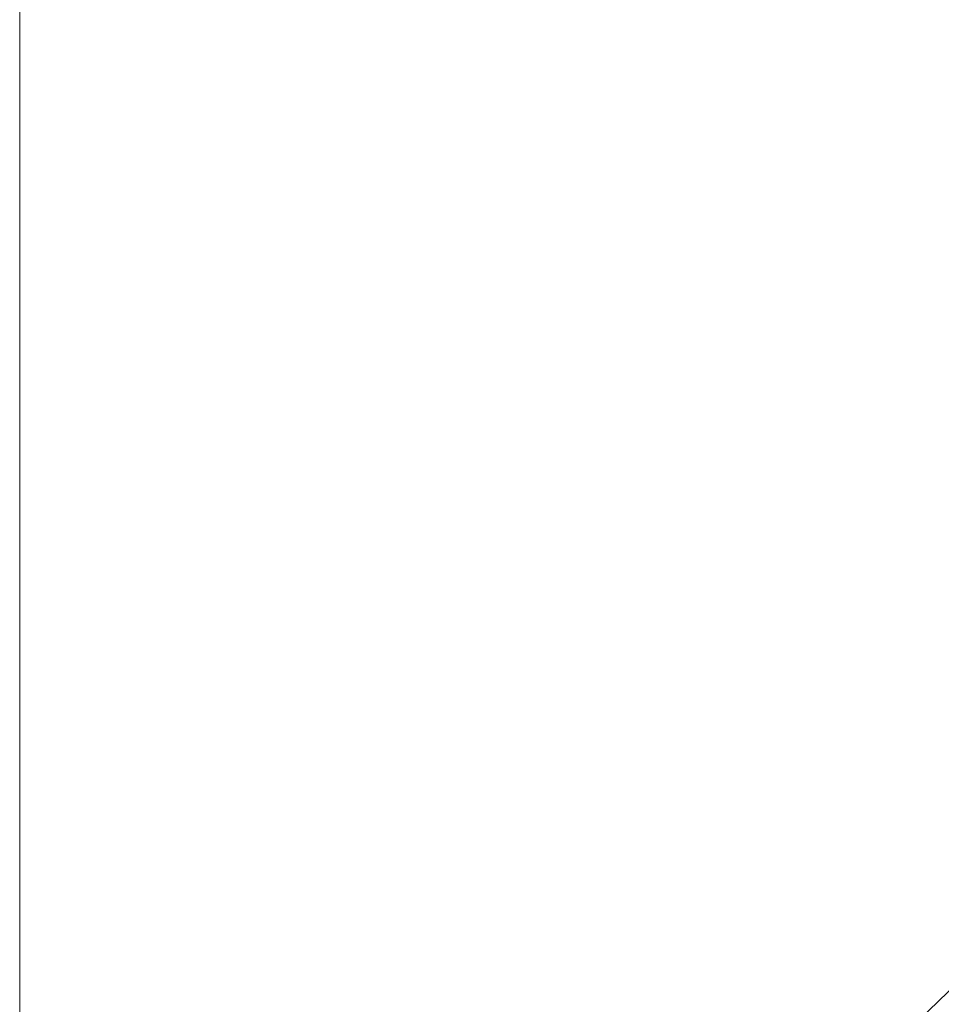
# Model space of a CAD drawing. Header units: millimetres. Extents: x -740 to 768, y -616 to 1219.
# Tile 2 of 256: x -740 to -287, y -182 to 302. Entities that reach past the tile are written whole.
import ezdxf

# ---------------------------------------------------------------- set-up
doc = ezdxf.new("R2010")
doc.units = ezdxf.units.MM
doc.layers.add('A-GENM', color=13, linetype='Continuous')

msp = doc.modelspace()

# ---------------------------------------------------------------- meshes
at = {"layer": 'A-GENM', "lineweight": 5}
mesh = msp.add_polyface(dxfattribs=at)
corners = [(767.87, 1219.2, -0.49), (-740, 1219.2, -0.49), (-740, -615.94, -0.49), (767.87, -615.94, -0.49), (-80, -47.5, -0.49), (-150.5, -47.5, -0.49), (-150.5, 47.5, -0.49), (-80, 47.5, -0.49), (-80, 64, -0.49), (80, 64, -0.49), (80, 47.5, -0.49), (150.5, 47.5, -0.49), (150.5, -47.5, -0.49), (80, -47.5, -0.49), (80, -64, -0.49), (52.5, -64, -0.49), (52.5, -173, -0.49), (-52.5, -173, -0.49), (-52.5, -64, -0.49), (-80, -64, -0.49), (-64, 952.5, -0.49), (-122.5, 952.5, -0.49), (-122.5, 1047.5, -0.49), (-64, 1047.5, -0.49), (-64, 1054.21, -0.49), (64, 1054.21, -0.49), (64, 1047.5, -0.49), (122.5, 1047.5, -0.49), (122.5, 952.5, -0.49), (64, 952.5, -0.49), (64, 946.21, -0.49), (-64, 946.21, -0.49)]
mesh.append_faces([[corners[k] for k in face] for face in [(14, 12, 13), (16, 14, 15), (11, 9, 10), (19, 17, 18), (5, 19, 4)]], dxfattribs={"vtx0": -1})
mesh.append_faces([[corners[k] for k in face] for face in [(27, 0, 25, 26)]], dxfattribs={"vtx0": -1, "vtx1": -1})
mesh.append_faces([[corners[k] for k in face] for face in [(28, 30, 9, 11), (12, 14, 16, 3), (21, 6, 8, 31), (17, 19, 5, 2)]], dxfattribs={"vtx0": -1, "vtx1": -1, "vtx2": -1, "vtx3": -1})
mesh.append_faces([[corners[k] for k in face] for face in [(25, 0, 1, 24), (2, 5, 6, 1)]], dxfattribs={"vtx0": -1, "vtx2": -1})
mesh.append_faces([[corners[k] for k in face] for face in [(0, 27, 28, 11)]], dxfattribs={"vtx0": -1, "vtx2": -1, "vtx3": -1})
mesh.append_faces([[corners[k] for k in face] for face in [(29, 30, 28), (7, 8, 6)]], dxfattribs={"vtx1": -1})
mesh.append_faces([[corners[k] for k in face] for face in [(21, 22, 1, 6)]], dxfattribs={"vtx1": -1, "vtx2": -1, "vtx3": -1})
mesh.append_faces([[corners[k] for k in face] for face in [(8, 9, 30, 31), (11, 12, 3, 0), (2, 3, 16, 17)]], dxfattribs={"vtx1": -1, "vtx3": -1})
mesh.append_faces([[corners[k] for k in face] for face in [(31, 20, 21)]], dxfattribs={"vtx2": -1})
mesh.append_faces([[corners[k] for k in face] for face in [(22, 23, 24, 1)]], dxfattribs={"vtx2": -1, "vtx3": -1})
mesh = msp.add_polyface(dxfattribs=at)
corners = [(767.87, 1219.2, -118.07), (767.87, -615.94, -118.07), (-740, -615.94, -118.07), (-740, 1219.2, -118.07)]
mesh.append_faces([[corners[k] for k in face] for face in [(0, 1, 2, 3)]])
mesh = msp.add_polyface(dxfattribs=at)
corners = [(-740, 1219.2, -0.49), (-740, 1219.2, -118.07), (-740, -615.94, -118.07), (-740, -615.94, -0.49)]
mesh.append_faces([[corners[k] for k in face] for face in [(0, 1, 2, 3)]])

doc.saveas('drawing.dxf')
